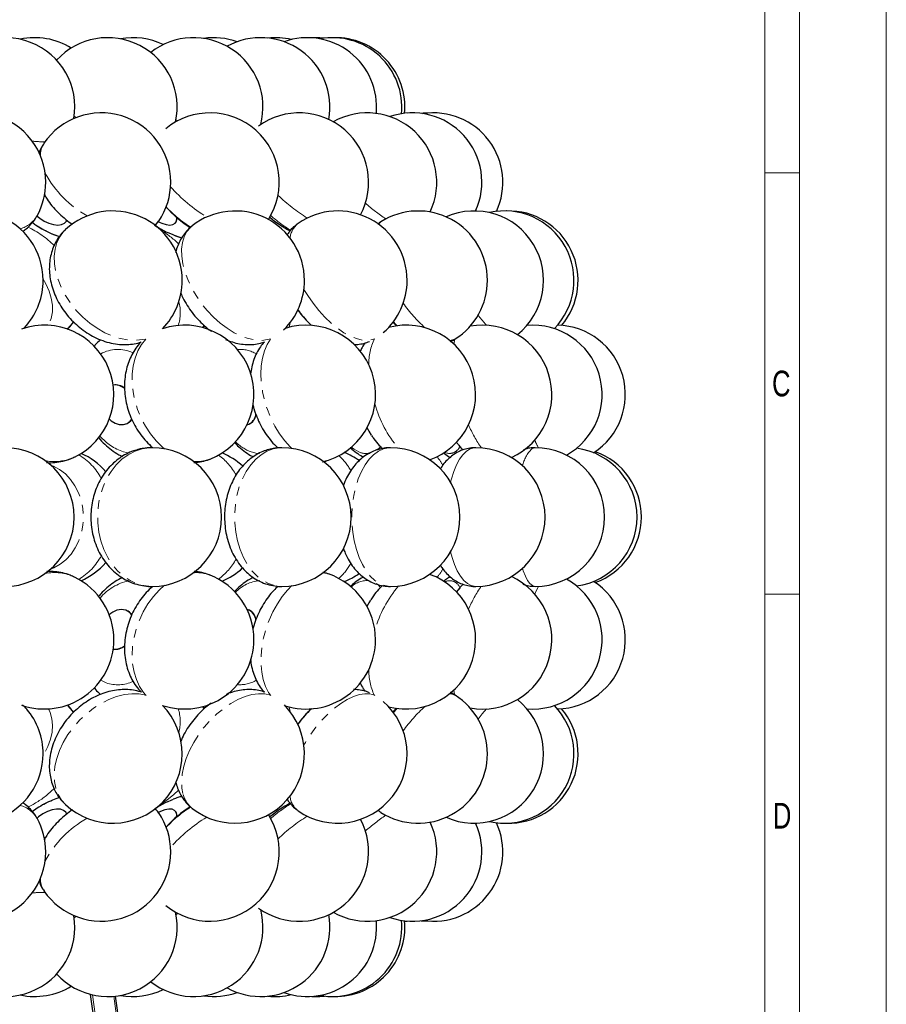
# Model space of a CAD drawing. Header units: millimetres. Extents: x 0 to 841, y 0 to 1481.
# Tile 28 of 29: x 716 to 841, y 1223 to 1365. Entities that reach past the tile are written whole.
import ezdxf

# ---------------------------------------------------------------- set-up
doc = ezdxf.new("R2010")
doc.units = ezdxf.units.MM
doc.linetypes.add('SLD-Combinazione-di-due-tratteggi', pattern=[12.7, 6.35, -1.27, 1.27, -1.27, 1.27, -1.27])
doc.linetypes.add('SLD-Solido', pattern=[0])
doc.styles.add('SLDTEXTSTYLE2', font='ARIALN.TTF', dxfattribs={"width": 0.87})

msp = doc.modelspace()

# ---------------------------------------------------------------- linework, layer by layer
at = {"color": 7, "linetype": 'SLD-Solido', "lineweight": 18}
for p, q in [((841, 0), (841, 1481.42)), ((828.5, 12.5), (828.5, 1468.92)), ((823.5, 57.9), (823.5, 1463.92)), ((823.5, 1342.45), (828.5, 1342.45)), ((823.5, 1281.71), (828.5, 1281.71))]:
    msp.add_line(p, q, dxfattribs=at)
at = {"color": 8, "linetype": 'SLD-Combinazione-di-due-tratteggi', "lineweight": 18}
for p, q in [((723.98, 1350.61), (724.28, 1350.42)), ((750.89, 1349.57), (751.01, 1349.51)), ((775.29, 1336.88), (775.41, 1336.78)), ((742.67, 1320.5), (742.46, 1320.16)), ((778.84, 1318.49), (778.69, 1317.77)), ((723.21, 1301.17), (724.03, 1301.49)), ((731.93, 1302.04), (731.07, 1302.23)), ((753.07, 1282.92), (753.25, 1282.77)), ((728.59, 1268.94), (727.8, 1269.32)), ((717.13, 1265.17), (716.69, 1265.63)), ((770.51, 1265.26), (769.97, 1264.68)), ((721.08, 1253.71), (720.14, 1252.84)), ((739.02, 1253.45), (738.35, 1252.84)), ((775.41, 1248.89), (775.29, 1248.79)), ((724.28, 1235.25), (723.98, 1235.07)), ((738.91, 1235.7), (738.65, 1235.56)), ((751.01, 1236.16), (750.89, 1236.11)), ((741.68, 1117.41), (726.61, 1223.98)), ((744.65, 1117.83), (729.67, 1223.77))]:
    msp.add_line(p, q, dxfattribs=at)
at = {"color": 7, "linetype": 'SLD-Solido', "lineweight": 25}
for p, q in [((771.95, 1351.07), (771.59, 1351.09)), ((719.67, 1339.09), (719.84, 1339.06)), ((719.87, 1339.01), (719.67, 1339.06)), ((722.92, 1335.64), (722.85, 1335.5)), ((722.83, 1335.46), (722.85, 1335.5)), ((735.62, 1334.79), (736.14, 1335.47)), ((738.61, 1335.27), (738.64, 1335.3)), ((716.71, 1320.07), (717.09, 1320.48)), ((722.95, 1319.87), (723.11, 1320.05)), ((742.56, 1320.14), (742.79, 1320.4)), ((769.91, 1320.91), (770.42, 1320.4)), ((731.5, 1306.28), (731.53, 1306.29)), ((749.11, 1306.22), (749.14, 1306.23)), ((766.17, 1305.69), (766.3, 1305.45)), ((779.07, 1303.61), (779.48, 1303.1)), ((779.43, 1303.16), (779.48, 1303.1)), ((743.46, 1301.17), (743.55, 1301.2)), ((779.48, 1282.57), (779.07, 1282.06)), ((779.48, 1282.57), (779.38, 1282.46)), ((766.3, 1280.23), (766.17, 1279.98)), ((731.53, 1279.38), (731.5, 1279.39)), ((749.18, 1279.43), (748.88, 1279.52)), ((749.14, 1279.44), (749.11, 1279.46)), ((742.79, 1265.28), (742.56, 1265.54)), ((770.42, 1265.27), (769.91, 1264.77)), ((738.62, 1254.64), (738.74, 1254.2)), ((738.64, 1250.37), (738.61, 1250.4)), ((722.85, 1250.18), (722.83, 1250.21)), ((719.67, 1246.61), (719.87, 1246.66)), ((719.85, 1246.62), (719.67, 1246.58)), ((771.59, 1234.59), (771.95, 1234.61)), ((741.43, 1117.38), (726.34, 1224.04)), ((744.9, 1117.87), (729.91, 1223.79))]:
    msp.add_line(p, q, dxfattribs=at)
at = {"color": 7, "linetype": 'SLD-Solido', "lineweight": 25, "flags": 128}
for points in [[(760.03, 1361.87), (759.36, 1361.93), (758.21, 1361.92)], [(775.49, 1351.09), (774.28, 1351.05), (773.98, 1351.02)], [(718.66, 1336.21), (719.03, 1335.9), (719.65, 1335.5), (720.32, 1335.19), (720.99, 1334.99), (721.61, 1334.93), (722.15, 1334.99), (722.57, 1335.19)], [(722.57, 1335.19), (722.85, 1335.5), (722.92, 1335.64)], [(736.11, 1335.41), (736.6, 1335.19), (737.21, 1334.99), (737.76, 1334.93), (738.21, 1334.99), (738.54, 1335.19)], [(738.27, 1333.5), (738.25, 1333.51), (737.42, 1333.87)], [(723.11, 1320.03), (723.74, 1320.75), (723.91, 1320.97)], [(730.46, 1311.79), (729.86, 1311.89), (729.6, 1311.87)], [(731.26, 1311.37), (731.04, 1311.52), (730.46, 1311.79)], [(729.04, 1306.95), (729.31, 1306.7), (729.88, 1306.35), (730.48, 1306.16), (731.06, 1306.16), (731.6, 1306.33), (732.06, 1306.67), (732.28, 1306.95)], [(766.17, 1305.69), (766.42, 1305.23), (766.79, 1304.64)], [(766.69, 1280.88), (766.44, 1280.48), (766.17, 1279.98)], [(732.29, 1278.72), (731.9, 1279.15), (731.4, 1279.43)], [(723.9, 1264.71), (723.74, 1264.92), (723.11, 1265.65)], [(737.42, 1251.8), (738.04, 1252.08), (738.21, 1252.15)], [(722.92, 1250.03), (722.78, 1250.28), (722.45, 1250.56), (721.99, 1250.71), (721.42, 1250.74), (720.78, 1250.63), (720.11, 1250.4), (719.45, 1250.06), (718.85, 1249.63), (718.62, 1249.43)], [(738.72, 1249.61), (738.76, 1249.91), (738.68, 1250.28), (738.45, 1250.56), (738.08, 1250.71), (737.59, 1250.74), (737.02, 1250.63), (736.4, 1250.4), (736.1, 1250.26)], [(722.85, 1250.18), (722.91, 1250.08), (722.92, 1250.03)], [(773.98, 1234.66), (774.28, 1234.62), (775.49, 1234.58)], [(758.21, 1223.75), (759.36, 1223.74), (760.03, 1223.8)]]:
    msp.add_lwpolyline(points, dxfattribs=at)
at = {"color": 8, "linetype": 'SLD-Combinazione-di-due-tratteggi', "lineweight": 18, "flags": 128}
for points in [[(738.65, 1350.11), (738.89, 1349.98), (738.91, 1349.97)], [(722.71, 1334.27), (722.43, 1333.99), (721.89, 1333.25), (721.48, 1332.4), (721.22, 1331.46), (721.1, 1330.43), (721.13, 1329.34), (721.32, 1328.21), (721.65, 1327.06), (722.12, 1325.9), (722.72, 1324.77), (723.45, 1323.67), (724.28, 1322.63), (725.21, 1321.67), (726.22, 1320.8), (727.28, 1320.05), (728.38, 1319.41), (729.51, 1318.91), (730.63, 1318.56), (731.74, 1318.35), (732.81, 1318.3), (733.81, 1318.41), (734.37, 1318.54)], [(735.62, 1334.89), (736.1, 1335.4), (736.16, 1335.48)], [(740.98, 1334.82), (740.73, 1334.6), (740.22, 1333.99), (739.83, 1333.25), (739.58, 1332.4), (739.46, 1331.46), (739.47, 1330.43), (739.63, 1329.34), (739.92, 1328.21), (740.34, 1327.06), (740.88, 1325.9), (741.53, 1324.77), (742.28, 1323.67), (743.12, 1322.63), (744.03, 1321.67), (745, 1320.8), (746.01, 1320.05), (747.04, 1319.41), (748.07, 1318.91), (749.08, 1318.56), (750.06, 1318.35), (750.99, 1318.3), (751.85, 1318.41), (752.31, 1318.54)], [(768.16, 1335.4), (767.81, 1335.08), (767.8, 1335.07)], [(739.49, 1333.1), (739.24, 1333.17), (738.27, 1333.5)], [(719.49, 1327.14), (719.9, 1326.45), (720.36, 1325.42), (720.68, 1324.39), (720.84, 1323.38), (720.84, 1322.4), (720.68, 1321.48), (720.36, 1320.65), (720.27, 1320.48)], [(757.08, 1325.66), (757.63, 1324.77), (758.39, 1323.67), (759.22, 1322.63), (760.09, 1321.67), (761, 1320.8), (761.92, 1320.05), (762.85, 1319.41), (763.76, 1318.91), (764.64, 1318.56), (765.46, 1318.35), (766.23, 1318.3), (766.92, 1318.41), (767.28, 1318.54)], [(716.65, 1320), (716.94, 1320.29), (717.13, 1320.5)], [(755.08, 1320.85), (755.05, 1320.65), (754.96, 1320.2)], [(769.97, 1320.99), (770.29, 1320.65), (770.51, 1320.41)], [(734.3, 1318.49), (733.68, 1317.71), (733.16, 1316.79), (732.76, 1315.76), (732.49, 1314.63), (732.35, 1313.43), (732.34, 1312.18), (732.47, 1310.9), (732.73, 1309.61), (733.11, 1308.33), (733.62, 1307.1), (734.24, 1305.92), (734.96, 1304.83), (735.77, 1303.84), (736.65, 1302.97), (737, 1302.67)], [(752.24, 1318.49), (751.76, 1317.71), (751.38, 1316.79), (751.1, 1315.76), (750.93, 1314.63), (750.88, 1313.43), (750.95, 1312.18), (751.13, 1310.9), (751.42, 1309.61), (751.82, 1308.33), (752.32, 1307.1), (752.91, 1305.92), (753.58, 1304.83), (754.32, 1303.84), (755.11, 1302.97), (755.36, 1302.73)], [(765.01, 1302.23), (764.3, 1302.61), (763.9, 1302.9)], [(768.1, 1302.97), (768.06, 1302.93), (767.61, 1302.48)], [(779.08, 1303.62), (779.12, 1303.56), (779.43, 1303.16)], [(733.75, 1302.67), (732.74, 1302.33), (731.77, 1301.83), (730.86, 1301.17), (730.02, 1300.36), (729.28, 1299.41), (728.64, 1298.35), (728.13, 1297.19), (727.73, 1295.95), (727.47, 1294.66), (727.35, 1293.33), (727.37, 1291.99), (727.53, 1290.67), (727.82, 1289.39), (728.25, 1288.17), (728.8, 1287.03), (729.46, 1286), (730.23, 1285.09), (731.09, 1284.31), (732.02, 1283.69), (733, 1283.24), (734.03, 1282.95), (735.07, 1282.84), (735.2, 1282.84)], [(735.2, 1302.84), (734.8, 1302.82), (733.75, 1302.67)], [(752.63, 1302.67), (751.75, 1302.33), (750.91, 1301.83), (750.13, 1301.17), (749.41, 1300.36), (748.77, 1299.41), (748.22, 1298.35), (747.77, 1297.19), (747.43, 1295.95), (747.2, 1294.66), (747.1, 1293.33), (747.11, 1291.99), (747.25, 1290.67), (747.51, 1289.39), (747.87, 1288.17), (748.35, 1287.03), (748.92, 1286), (749.59, 1285.09), (750.33, 1284.31), (751.13, 1283.69), (751.98, 1283.24), (752.87, 1282.95), (753.77, 1282.84), (753.88, 1282.84)], [(750.66, 1301.99), (750.33, 1302.02), (749.49, 1302.23)], [(753.88, 1302.84), (753.53, 1302.82), (752.63, 1302.67)], [(768.53, 1302.67), (767.81, 1302.33), (767.13, 1301.83), (766.48, 1301.17), (765.89, 1300.36), (765.37, 1299.41), (764.92, 1298.35), (764.55, 1297.19), (764.27, 1295.95), (764.09, 1294.66), (764, 1293.33), (764.02, 1291.99), (764.13, 1290.67), (764.34, 1289.39), (764.64, 1288.17), (765.03, 1287.03), (765.5, 1286), (766.04, 1285.09), (766.64, 1284.31), (767.3, 1283.69), (768, 1283.24), (768.72, 1282.95), (769.46, 1282.84), (769.55, 1282.84)], [(769.55, 1302.84), (769.27, 1302.82), (768.53, 1302.67)], [(781.06, 1302.67), (780.52, 1302.33), (780, 1301.83), (779.51, 1301.17), (779.07, 1300.36), (778.68, 1299.41), (778.34, 1298.35), (778.21, 1297.85)], [(781.83, 1302.84), (781.62, 1302.82), (781.06, 1302.67)], [(790.41, 1302.84), (790.27, 1302.82), (789.91, 1302.67)], [(720.6, 1300.32), (720.97, 1300.18), (721.88, 1299.7), (722.71, 1299.06), (723.46, 1298.27), (724.09, 1297.36), (724.6, 1296.34), (724.98, 1295.24), (725.21, 1294.08), (725.3, 1292.89), (725.23, 1291.7), (725.01, 1290.54), (724.64, 1289.43), (724.14, 1288.41), (723.52, 1287.48), (722.78, 1286.68), (721.96, 1286.03), (721.06, 1285.53), (720.6, 1285.35)], [(759.84, 1300.86), (760.19, 1300.92), (760.63, 1301.04)], [(778.21, 1287.83), (778.42, 1287.03), (778.77, 1286), (779.18, 1285.09), (779.64, 1284.31), (780.13, 1283.69), (780.66, 1283.24), (781.2, 1282.95), (781.76, 1282.84), (781.83, 1282.84)], [(760.63, 1284.64), (760.6, 1284.65), (759.84, 1284.81)], [(788.58, 1285.46), (788.69, 1285.09), (788.99, 1284.31), (789.31, 1283.69), (789.65, 1283.24), (790, 1282.95), (790.37, 1282.84), (790.41, 1282.84)], [(737, 1283), (736.22, 1282.31), (735.38, 1281.37), (734.61, 1280.33), (733.93, 1279.2), (733.37, 1277.99), (732.91, 1276.74), (732.59, 1275.45), (732.39, 1274.16), (732.33, 1272.89), (732.4, 1271.66), (732.6, 1270.49), (732.94, 1269.41), (733.39, 1268.43), (733.97, 1267.56), (734.3, 1267.18)], [(755.36, 1282.95), (754.73, 1282.31), (753.96, 1281.37), (753.25, 1280.33), (752.62, 1279.2), (752.07, 1277.99), (751.62, 1276.74), (751.27, 1275.45), (751.03, 1274.16), (750.9, 1272.89), (750.89, 1271.66), (751, 1270.49), (751.22, 1269.41), (751.55, 1268.43), (751.98, 1267.56), (752.24, 1267.18)], [(779.38, 1282.46), (779.14, 1282.14), (779.08, 1282.05)], [(790.88, 1282.85), (790.61, 1282.31), (790.34, 1281.74)], [(778.69, 1267.9), (778.75, 1267.56), (778.84, 1267.18)], [(734.37, 1267.13), (734.3, 1267.15), (733.33, 1267.34), (732.29, 1267.36), (731.21, 1267.24), (730.09, 1266.96), (728.96, 1266.53), (727.84, 1265.97), (726.76, 1265.27), (725.72, 1264.46), (724.75, 1263.55), (723.86, 1262.55), (723.08, 1261.48), (722.41, 1260.36), (721.87, 1259.21), (721.47, 1258.05), (721.21, 1256.91), (721.1, 1255.8), (721.14, 1254.74), (721.33, 1253.75), (721.66, 1252.84)], [(752.31, 1267.13), (752.26, 1267.15), (751.44, 1267.34), (750.54, 1267.36), (749.59, 1267.24), (748.59, 1266.96), (747.57, 1266.53), (746.54, 1265.97), (745.52, 1265.27), (744.53, 1264.46), (743.58, 1263.55), (742.7, 1262.55), (741.9, 1261.48), (741.2, 1260.36), (740.6, 1259.21), (740.12, 1258.05), (739.76, 1256.91), (739.54, 1255.8), (739.45, 1254.74), (739.5, 1253.75), (739.68, 1252.84)], [(767.28, 1267.13), (767.24, 1267.15), (766.59, 1267.34), (765.87, 1267.36), (765.07, 1267.24), (764.21, 1266.96), (763.32, 1266.53), (762.4, 1265.97), (761.47, 1265.27), (760.56, 1264.46), (759.66, 1263.55), (758.81, 1262.55), (758.01, 1261.48), (757.29, 1260.36), (757.08, 1260.01)], [(720.27, 1265.19), (720.53, 1264.65), (720.77, 1263.77), (720.86, 1262.82), (720.78, 1261.83), (720.55, 1260.8), (720.17, 1259.77), (719.64, 1258.76), (719.49, 1258.53)], [(723.09, 1265.67), (723.43, 1265.27), (723.85, 1264.67)], [(742.46, 1265.51), (742.61, 1265.27), (742.67, 1265.17)], [(754.96, 1265.48), (754.97, 1265.43), (755.08, 1264.82)], [(783.41, 1265.19), (782.77, 1264.46), (782.18, 1263.72)], [(721.66, 1252.84), (722.14, 1252.05), (722.71, 1251.4)], [(738.35, 1252.84), (737.33, 1252.05), (736.42, 1251.46)], [(738.21, 1252.15), (739.04, 1252.45), (739.48, 1252.58)], [(736.16, 1250.19), (735.7, 1250.71), (735.62, 1250.78)], [(767.8, 1250.6), (767.97, 1250.42), (768.16, 1250.27)]]:
    msp.add_lwpolyline(points, dxfattribs=at)
at = {"color": 7, "linetype": 'SLD-Solido', "lineweight": 25}
for centre, radius, start, end in [((714.07, 1351.94), 10, 350.4327, 147.0352), ((718.29, 1351.94), 10, 58.2364, 102.1876), ((728.82, 1351.94), 10, 347.572, 137.5214), ((732.43, 1351.94), 10, 64.0501, 100.3877), ((741.18, 1351.94), 10, 345.3166, 128.1624), ((744.08, 1351.94), 10, 70.2462, 98.3409), ((750.84, 1351.94), 10, 349.627, 118.8843), ((752.96, 1351.94), 10, 76.6999, 96.0989), ((757.56, 1351.94), 10, 354.6605, 109.6515), ((761.19, 1351.94), 10, 354.4217, 100.4439), ((761.63, 1351.94), 10, 354.7707, 91.2482), ((709.88, 1341.1), 10, 0, 150.9448), ((727.89, 1341.1), 10, 0, 145.8313), ((743.53, 1341.1), 10, 327.5639, 129.4734), ((756.41, 1341.1), 10, 332.0118, 125.929), ((766.22, 1341.1), 10, 334.6175, 119.3837), ((772.72, 1341.1), 10, 335.5596, 108.9636), ((775.75, 1341.1), 10, 335.1382, 98.701), ((709.88, 1341.1), 10, 330.9448, 0), ((727.89, 1341.1), 10, 325.8313, 0), ((709.5, 1326.96), 10, 0, 139.7582), ((729.54, 1326.96), 10, 0, 133.0018), ((748.72, 1347.71), 15.36, 221.5372, 238.7442), ((747.16, 1326.96), 10, 0, 128.1757), ((761.95, 1326.96), 10, 0, 124.7751), ((773.53, 1326.96), 10, 0, 122.4461), ((781.61, 1326.96), 10, 308.5271, 113.837), ((786, 1326.96), 10, 315.8759, 102.6802), ((786.59, 1326.96), 10, 319.5179, 91.6892), ((737.82, 1335.79), 0.939, 320.1961, 17.2607), ((737.9, 1335.8), 0.888, 326.0596, 15.613), ((762.19, 1347.71), 15.36, 229.3018, 242.5216), ((744.06, 1347.71), 15.36, 237.0664, 244.3615), ((709.5, 1326.96), 10, 319.7582, 0), ((729.54, 1326.96), 10, 315.7327, 0), ((747.16, 1326.96), 10, 314.3296, 0), ((761.95, 1326.96), 10, 311.0906, 0), ((773.53, 1326.96), 10, 302.4461, 0), ((768.51, 1331.44), 15.09, 215.4106, 226.6488), ((768.69, 1331.64), 15.36, 215.6356, 225.2053), ((719.69, 1310.5), 10, 295.7478, 109.1794), ((739.88, 1310.5), 10, 291.5411, 108.5487), ((757.4, 1310.5), 10, 288.8396, 107.6016), ((771.82, 1310.5), 10, 289.7343, 104.654), ((782.8, 1310.5), 10, 294.666, 100.2363), ((790.05, 1310.5), 10, 299.1091, 94.8094), ((793.4, 1310.5), 10, 302.9031, 88.6926), ((729.87, 1309.67), 2.22, 51.1711, 97.0033), ((748.47, 1307.79), 1.69, 284.3488, 358.2743), ((748.43, 1307.82), 1.75, 294.0019, 355.3987), ((730.78, 1307.98), 1.84, 294.0408, 324.9522), ((713.96, 1292.84), 10, 0, 90), ((720.98, 1292.84), 10, 40.8376, 66.5062), ((735.2, 1292.84), 10, 0, 90), ((741.46, 1292.84), 10, 47.2036, 67.5731), ((753.88, 1292.84), 10, 0, 90), ((759.23, 1292.84), 10, 54.4891, 68.5168), ((769.55, 1292.84), 10, 0, 90), ((781.83, 1292.84), 10, 0, 90), ((790.41, 1292.84), 10, 0, 90), ((795.08, 1292.84), 10, 277.4262, 82.5738), ((795.72, 1292.84), 10, 289.528, 70.472), ((713.96, 1292.84), 10, 270, 0), ((735.2, 1292.84), 10, 270, 0), ((753.88, 1292.84), 10, 270, 0), ((769.55, 1292.84), 10, 270, 0), ((781.83, 1292.84), 10, 270, 0), ((790.41, 1292.84), 10, 270, 0), ((720.98, 1292.84), 10, 293.4938, 319.0816), ((739.88, 1275.17), 10, 0, 68.4589), ((741.46, 1292.84), 10, 292.4269, 312.7722), ((757.4, 1275.17), 10, 0, 71.1604), ((759.23, 1292.84), 10, 291.4832, 305.5519), ((771.82, 1275.17), 10, 255.346, 70.2657), ((719.69, 1275.17), 10, 0, 64.2522), ((782.8, 1275.17), 10, 259.7637, 65.334), ((790.05, 1275.17), 10, 265.1906, 60.8909), ((793.4, 1275.17), 10, 271.3074, 57.0969), ((730.8, 1277.11), 2.39, 75.4553, 137.5483), ((730.79, 1277.72), 1.81, 34.9571, 66.1968), ((748.42, 1277.84), 1.76, 6.1347, 65.6032), ((748.27, 1277.77), 1.9, 5.0689, 61.1551), ((719.69, 1275.17), 10, 250.8206, 0), ((739.88, 1275.17), 10, 251.4513, 0), ((757.4, 1275.17), 10, 252.3984, 0), ((729.82, 1276.08), 2.28, 264.3372, 308.6814), ((729.85, 1276.06), 2.28, 263.5646, 308.435), ((761.95, 1258.71), 10, 235.2249, 48.9094), ((781.61, 1258.71), 10, 246.163, 51.4729), ((773.53, 1258.71), 10, 0, 57.5539), ((709.5, 1258.71), 10, 0, 40.2418), ((729.54, 1258.71), 10, 226.9982, 44.2673), ((747.16, 1258.71), 10, 231.8243, 44.7766), ((768.52, 1254.22), 15.1, 133.356, 144.5845), ((768.69, 1254.03), 15.36, 134.7947, 144.3644), ((786, 1258.71), 10, 257.3198, 44.1241), ((786.59, 1258.71), 10, 268.3108, 40.4821), ((709.5, 1258.71), 10, 220.2418, 0), ((773.53, 1258.71), 10, 237.5539, 0), ((744.06, 1237.96), 15.36, 115.6385, 122.9336), ((748.72, 1237.96), 15.36, 121.3163, 138.4628), ((737.8, 1249.86), 0.982, 346.8926, 31.4348), ((762.19, 1237.96), 15.36, 117.4404, 130.6982), ((709.88, 1244.58), 10, 0, 29.0552), ((727.89, 1244.58), 10, 0, 34.1687), ((743.53, 1244.58), 10, 230.5266, 32.4361), ((756.41, 1244.58), 10, 234.071, 27.9882), ((766.22, 1244.58), 10, 240.6163, 25.3825), ((772.72, 1244.58), 10, 251.0364, 24.4404), ((775.75, 1244.58), 10, 261.299, 24.8618), ((709.88, 1244.58), 10, 209.0552, 0), ((727.89, 1244.58), 10, 214.1687, 0), ((741.18, 1233.73), 10, 231.8376, 14.6834), ((714.07, 1233.73), 10, 212.9648, 9.5673), ((728.82, 1233.73), 10, 222.4786, 12.428), ((750.84, 1233.73), 10, 241.1157, 10.373), ((757.56, 1233.73), 10, 250.3485, 5.3395), ((761.19, 1233.73), 10, 259.5561, 5.5783), ((761.63, 1233.73), 10, 268.7518, 5.2293), ((718.29, 1233.73), 10, 257.8124, 301.7636), ((732.43, 1233.73), 10, 259.6123, 295.9499), ((744.08, 1233.73), 10, 261.6591, 289.7538), ((752.96, 1233.73), 10, 263.9011, 283.3001)]:
    msp.add_arc(centre, radius, start, end, dxfattribs=at)
at = {"color": 8, "linetype": 'SLD-Combinazione-di-due-tratteggi', "lineweight": 18}
for centre, radius, start, end in [((719.42, 1360.65), 13.71, 263.7602, 271.4898), ((722.21, 1345.02), 3.1, 147.0018, 181.7905), ((733.81, 1350.14), 16.02, 208.9799, 240.1285), ((754.4, 1354.93), 21.97, 221.2003, 239.0064), ((772.06, 1358.99), 27.23, 226.5908, 237.8212), ((749.93, 1349.25), 17.27, 222.6537, 237.9863), ((787.45, 1363.1), 33, 229.3253, 235.7504), ((715.06, 1338.36), 4.14, 286.0377, 329.2136), ((765.57, 1351.43), 20.14, 228.7581, 238.982), ((711.64, 1322.58), 13.32, 44.7578, 64.9242), ((725.94, 1346.13), 13.47, 233.5743, 252.5678), ((729.12, 1321.99), 14.24, 45.9538, 59.1517), ((758.17, 1332.73), 3.11, 128.261, 173.6817), ((733.63, 1322.3), 5.64, 340.8888, 16.1869), ((788.74, 1335.97), 21.28, 215.3544, 228.13), ((802.15, 1337.41), 25.26, 217.7524, 222.0954), ((719.33, 1323.66), 5.25, 316.2656, 329.6975), ((774.8, 1314.98), 8.36, 154.8254, 181.4563), ((778.1, 1319.84), 1.54, 269.4681, 301.1197), ((730.28, 1311.94), 5.07, 64.7945, 119.3571), ((747.91, 1312.52), 4.48, 58.8913, 95.3146), ((783.23, 1313.55), 16.53, 195.4658, 220.6859), ((797.05, 1312.9), 17.59, 202.675, 215.0342), ((733.5, 1309.49), 7.65, 220.6199, 251.487), ((751.8, 1308.37), 6.56, 225.4863, 249.3882), ((778.06, 1303.6), 1.59, 243.7898, 338.3587), ((808.62, 1312.11), 20.03, 204.0971, 207.6357), ((719.97, 1294.11), 9.01, 28.5279, 58.7152), ((739.82, 1294.84), 8.51, 28.4178, 54.5307), ((756.99, 1295.85), 7.77, 28.2338, 48.6962), ((766.15, 1304.72), 2.74, 245.3057, 279.9686), ((770.67, 1296.82), 7.31, 28.4951, 40.1745), ((793.7, 1299.02), 5.26, 136.069, 166.8143), ((721.1, 1307.92), 7.08, 259.3386, 287.3787), ((741.63, 1306.17), 5.33, 264.9781, 290.1033), ((719.95, 1291.57), 9.03, 301.3178, 331.6356), ((739.88, 1290.77), 8.42, 305.3299, 331.7634), ((756.88, 1289.91), 7.9, 311.4686, 331.708), ((721.1, 1277.95), 6.89, 64.7962, 100.9875), ((741.64, 1279.57), 5.26, 68.6913, 95.1778), ((770.84, 1288.74), 7.11, 319.6693, 331.4485), ((733.24, 1276.54), 7.22, 101.0666, 140.1299), ((751.24, 1278.15), 5.56, 95.4336, 136.5096), ((766.23, 1280.22), 3.46, 85.0493, 132.4226), ((765.88, 1280.98), 2.81, 37.5792, 54.4666), ((778.06, 1282.08), 1.59, 21.4464, 116.2344), ((784.16, 1271.64), 17.55, 140.0587, 163.7897), ((797.25, 1272.66), 17.83, 145.0467, 157.2441), ((775, 1270.73), 8.56, 178.8146, 204.5137), ((730.25, 1273.9), 5.23, 251.5706, 294.7136), ((747.9, 1273.16), 4.49, 264.7097, 300.9155), ((778.11, 1265.9), 1.47, 58.183, 91.2292), ((733.31, 1263.36), 5.95, 344.7649, 18.1594), ((788.82, 1249.63), 21.39, 131.9034, 144.6122), ((711.77, 1262.87), 13.06, 294.9709, 309.8547), ((725.92, 1239.58), 13.43, 107.4609, 126.4528), ((743.44, 1253.87), 3.89, 195.2936, 230.8996), ((758.11, 1252.91), 3.05, 185.8197, 232.2376), ((715.03, 1247.28), 4.18, 30.9817, 73.7671), ((749.93, 1236.43), 17.25, 122.0628, 137.3526), ((765.89, 1233.8), 20.68, 121.1075, 131.1061), ((733.55, 1235.79), 15.67, 119.5127, 151.3789), ((754.41, 1230.73), 21.99, 121.0013, 138.792), ((772.12, 1226.6), 27.33, 122.199, 133.389), ((787.3, 1222.78), 32.75, 124.2251, 130.6992), ((722.24, 1240.66), 3.13, 178.3622, 212.8455), ((719.45, 1224.35), 14.38, 88.6894, 96.0605)]:
    msp.add_arc(centre, radius, start, end, dxfattribs=at)
at = {"color": 7, "linetype": 'SLD-Solido', "lineweight": 25}
for points, knots in [([(719.63, 1346.7), (719.51, 1346.54), (719.22, 1346.1), (718.98, 1345.6), (718.9, 1345.26), (718.89, 1345.24)], [0, 0, 0, 0, 0.369653, 0.950626, 1, 1, 1, 1]), ([(719.7, 1339.28), (719.82, 1339.07), (720.12, 1338.53), (720.76, 1337.69), (721.58, 1336.78), (722.5, 1335.95), (723.19, 1335.39), (723.58, 1335.14), (723.62, 1335.11)], [0, 0, 0, 0, 0.128409, 0.340789, 0.554262, 0.766201, 0.97665, 1, 1, 1, 1]), ([(716.56, 1334.02), (716.73, 1334.14), (717.16, 1334.43), (717.78, 1335.04), (718.31, 1335.68), (718.54, 1336.12), (718.6, 1336.26)], [0, 0, 0, 0, 0.198827, 0.512916, 0.852799, 1, 1, 1, 1]), ([(717.95, 1335.29), (718.14, 1335.15), (718.66, 1334.76), (719.6, 1334.22), (720.71, 1333.67), (721.48, 1333.4), (721.85, 1333.27)], [0, 0, 0, 0, 0.159177, 0.44242, 0.727294, 1, 1, 1, 1]), ([(722.71, 1334.25), (722.53, 1334.07), (722.08, 1333.65), (721.53, 1332.87), (721.03, 1331.95), (720.68, 1330.96), (720.46, 1329.92), (720.37, 1328.84), (720.42, 1327.73), (720.62, 1326.59), (720.95, 1325.45), (721.43, 1324.32), (722.03, 1323.23), (722.75, 1322.19), (723.59, 1321.23), (724.52, 1320.34), (725.54, 1319.56), (726.63, 1318.89), (727.78, 1318.36), (728.99, 1317.96), (730.17, 1317.74), (731.31, 1317.67), (732.37, 1317.76), (733.15, 1317.9), (733.56, 1318.05), (733.64, 1318.08)], [0, 0, 0, 0, 0.031296, 0.073434, 0.115331, 0.157335, 0.199785, 0.242986, 0.28716, 0.332395, 0.378604, 0.425554, 0.472965, 0.520593, 0.56838, 0.616379, 0.664667, 0.713337, 0.762438, 0.811855, 0.861227, 0.904808, 0.947424, 0.98916, 1, 1, 1, 1]), ([(741, 1334.81), (740.9, 1334.74), (740.52, 1334.47), (739.99, 1333.88), (739.41, 1333.07), (738.97, 1332.19), (738.71, 1331.47), (738.63, 1331.04), (738.62, 1330.94)], [0, 0, 0, 0, 0.082737, 0.296981, 0.508425, 0.719377, 0.932304, 1, 1, 1, 1]), ([(756.25, 1335.17), (756.02, 1335), (755.55, 1334.65), (755.02, 1334.07), (754.75, 1333.64), (754.65, 1333.48)], [0, 0, 0, 0, 0.355794, 0.754585, 1, 1, 1, 1]), ([(768.17, 1335.4), (768.14, 1335.38), (767.96, 1335.29), (767.82, 1335.15), (767.7, 1335.04)], [0, 0, 0, 0, 0.184579, 1, 1, 1, 1]), ([(738.33, 1333.48), (738.68, 1333.33), (739.06, 1333.18), (739.44, 1333.1), (739.46, 1333.09)], [0, 0, 0, 0, 0.943578, 1, 1, 1, 1]), ([(739.35, 1325.09), (739.4, 1324.96), (739.61, 1324.46), (740.08, 1323.61), (740.78, 1322.55), (741.57, 1321.56), (742.46, 1320.66), (743.19, 1320), (743.64, 1319.7), (743.75, 1319.63)], [0, 0, 0, 0, 0.0573324, 0.2339553, 0.4103115, 0.5868214, 0.7643036, 0.9435029, 1, 1, 1, 1]), ([(778.15, 1318.15), (778.36, 1318.23), (778.62, 1318.34), (778.85, 1318.5), (778.89, 1318.54)], [0, 0, 0, 0, 0.813281, 1, 1, 1, 1]), ([(727.76, 1318.39), (727.5, 1318.16), (727.17, 1317.86), (726.91, 1317.51), (726.85, 1317.44)], [0, 0, 0, 0, 0.796402, 1, 1, 1, 1]), ([(733.64, 1318.08), (733.61, 1318.05), (733.31, 1317.78), (732.85, 1317.17), (732.27, 1316.25), (731.82, 1315.24), (731.48, 1314.15), (731.28, 1312.99), (731.2, 1311.79), (731.26, 1310.56), (731.46, 1309.32), (731.79, 1308.09), (732.26, 1306.9), (732.84, 1305.76), (733.55, 1304.68), (734.35, 1303.7), (734.96, 1303.14), (735.26, 1302.87)], [0, 0, 0, 0, 0.008421, 0.073576, 0.139469, 0.206466, 0.274806, 0.344532, 0.415484, 0.487361, 0.559843, 0.632683, 0.705822, 0.779322, 0.853253, 0.927689, 1, 1, 1, 1]), ([(745.8, 1318.45), (746.12, 1318.32), (746.78, 1318.04), (747.8, 1317.8), (748.84, 1317.68), (749.85, 1317.71), (750.73, 1317.84), (751.24, 1318.01), (751.44, 1318.08)], [0, 0, 0, 0, 0.176031, 0.363202, 0.543922, 0.718711, 0.888852, 1, 1, 1, 1]), ([(751.34, 1318.05), (751.15, 1317.83), (750.75, 1317.35), (750.26, 1316.5), (749.85, 1315.53), (749.54, 1314.51), (749.44, 1313.79), (749.39, 1313.44)], [0, 0, 0, 0, 0.172231, 0.373527, 0.580845, 0.795583, 1, 1, 1, 1]), ([(764.32, 1317.7), (764.33, 1317.7), (764.66, 1317.68), (765.28, 1317.78), (766.01, 1317.93), (766.41, 1318.11), (766.53, 1318.16)], [0, 0, 0, 0, 0.022487, 0.429832, 0.829089, 1, 1, 1, 1]), ([(765.91, 1317.94), (765.76, 1317.73), (765.46, 1317.33), (765.26, 1316.88), (765.16, 1316.67)], [0, 0, 0, 0, 0.5262887, 1, 1, 1, 1]), ([(749.73, 1309.02), (749.78, 1308.84), (749.92, 1308.24), (750.28, 1307.26), (750.81, 1306.1), (751.45, 1305), (752.2, 1303.98), (752.85, 1303.24), (753.28, 1302.89), (753.38, 1302.8)], [0, 0, 0, 0, 0.077063, 0.246459, 0.416781, 0.588685, 0.763051, 0.940395, 1, 1, 1, 1]), ([(727.47, 1304.31), (727.49, 1304.29), (727.75, 1303.93), (728.37, 1303.31), (729.34, 1302.49), (730.2, 1301.91), (730.75, 1301.66), (730.93, 1301.58)], [0, 0, 0, 0, 0.0137549, 0.2984258, 0.5838515, 0.8690677, 1, 1, 1, 1]), ([(766.84, 1304.59), (766.94, 1304.43), (767.27, 1303.92), (767.78, 1303.29), (768.24, 1302.86), (768.4, 1302.71)], [0, 0, 0, 0, 0.220241, 0.729667, 1, 1, 1, 1]), ([(747.06, 1303.61), (747.27, 1303.39), (747.76, 1302.86), (748.63, 1302.2), (749.34, 1301.73), (749.73, 1301.56), (749.79, 1301.53)], [0, 0, 0, 0, 0.257669, 0.622839, 0.947486, 1, 1, 1, 1]), ([(763.74, 1302.88), (763.75, 1302.87), (764.02, 1302.58), (764.61, 1302.14), (765.25, 1301.69), (765.62, 1301.52), (765.67, 1301.49)], [0, 0, 0, 0, 0.019931, 0.482805, 0.926611, 1, 1, 1, 1]), ([(779.41, 1303.2), (779.48, 1303.11), (779.66, 1302.87), (779.88, 1302.66), (780.02, 1302.53)], [0, 0, 0, 0, 0.35027, 1, 1, 1, 1]), ([(723.01, 1301.08), (723.3, 1301.18), (723.65, 1301.29), (723.98, 1301.47), (724.04, 1301.51)], [0, 0, 0, 0, 0.7974418, 1, 1, 1, 1]), ([(733.36, 1302.62), (733.08, 1302.54), (732.44, 1302.37), (731.48, 1301.95), (730.52, 1301.36), (729.63, 1300.65), (728.82, 1299.81), (728.11, 1298.87), (727.51, 1297.82), (727.03, 1296.7), (726.67, 1295.5), (726.44, 1294.26), (726.35, 1292.98), (726.41, 1291.7), (726.61, 1290.43), (726.95, 1289.2), (727.43, 1288.02), (728.04, 1286.91), (728.79, 1285.9), (729.64, 1285.01), (730.6, 1284.25), (731.63, 1283.65), (732.71, 1283.2), (733.83, 1282.94), (734.66, 1282.82), (735.11, 1282.85), (735.18, 1282.85)], [0, 0, 0, 0, 0.032582, 0.073655, 0.114856, 0.156422, 0.198475, 0.241078, 0.284229, 0.327869, 0.371908, 0.416256, 0.460847, 0.505644, 0.550629, 0.595787, 0.641071, 0.686388, 0.731587, 0.776477, 0.820869, 0.864624, 0.907681, 0.950062, 0.991865, 1, 1, 1, 1]), ([(735.2, 1302.83), (735.15, 1302.83), (734.73, 1302.86), (734.11, 1302.78), (733.55, 1302.66), (733.36, 1302.62)], [0, 0, 0, 0, 0.079027, 0.682698, 1, 1, 1, 1]), ([(752, 1302.58), (751.71, 1302.49), (751.1, 1302.3), (750.2, 1301.84), (749.33, 1301.25), (748.52, 1300.52), (747.79, 1299.68), (747.16, 1298.73), (746.62, 1297.67), (746.19, 1296.53), (745.87, 1295.32), (745.68, 1294.07), (745.62, 1292.8), (745.69, 1291.52), (745.89, 1290.25), (746.22, 1289.01), (746.69, 1287.83), (747.29, 1286.71), (748, 1285.73), (748.77, 1284.9), (749.6, 1284.22), (750.52, 1283.65), (751.52, 1283.21), (752.59, 1282.94), (753.38, 1282.82), (753.81, 1282.84), (753.87, 1282.85)], [0, 0, 0, 0, 0.034338, 0.074355, 0.114679, 0.155702, 0.197645, 0.240604, 0.284507, 0.329139, 0.37423, 0.419537, 0.464994, 0.510645, 0.556567, 0.602848, 0.649543, 0.696565, 0.743578, 0.785125, 0.825746, 0.865513, 0.908884, 0.951169, 0.992442, 1, 1, 1, 1]), ([(753.88, 1302.83), (753.55, 1302.82), (752.91, 1302.8), (752.29, 1302.65), (752, 1302.58)], [0, 0, 0, 0, 0.5245295, 1, 1, 1, 1]), ([(769.55, 1302.82), (769.41, 1302.82), (768.94, 1302.84), (768.27, 1302.72), (767.46, 1302.49), (766.68, 1302.16), (765.86, 1301.67), (765.09, 1301.05), (764.39, 1300.32), (763.76, 1299.47), (763.22, 1298.49), (762.88, 1297.77), (762.76, 1297.35), (762.75, 1297.32)], [0, 0, 0, 0, 0.044658, 0.149633, 0.216824, 0.316835, 0.420567, 0.526107, 0.634958, 0.748318, 0.86671, 0.98941, 1, 1, 1, 1]), ([(779.57, 1302.35), (779.28, 1302.2), (778.72, 1301.92), (778, 1301.35), (777.38, 1300.71), (776.96, 1300.17), (776.77, 1299.83), (776.72, 1299.76)], [0, 0, 0, 0, 0.249927, 0.468547, 0.695518, 0.934705, 1, 1, 1, 1]), ([(777.21, 1302.1), (777.26, 1302.06), (777.54, 1301.81), (777.9, 1301.59), (778.22, 1301.42), (778.26, 1301.4)], [0, 0, 0, 0, 0.140088, 0.902012, 1, 1, 1, 1]), ([(781.83, 1302.83), (781.55, 1302.82), (780.98, 1302.8), (780.22, 1302.62), (779.76, 1302.43), (779.57, 1302.35)], [0, 0, 0, 0, 0.353614, 0.742036, 1, 1, 1, 1]), ([(790.41, 1302.82), (790.22, 1302.82), (789.74, 1302.82), (789.17, 1302.71), (788.82, 1302.56), (788.73, 1302.53)], [0, 0, 0, 0, 0.33276, 0.829708, 1, 1, 1, 1]), ([(719.99, 1300.7), (720, 1300.7), (720.41, 1300.65), (721.2, 1300.71), (722.2, 1300.84), (722.79, 1301.02), (723.01, 1301.08)], [0, 0, 0, 0, 0.01034, 0.395725, 0.775639, 1, 1, 1, 1]), ([(741.21, 1300.72), (741.42, 1300.73), (742, 1300.75), (742.74, 1300.91), (743.25, 1301.09), (743.42, 1301.15)], [0, 0, 0, 0, 0.278415, 0.764552, 1, 1, 1, 1]), ([(759.76, 1300.81), (759.79, 1300.82), (760.09, 1300.85), (760.37, 1300.95), (760.62, 1301.05)], [0, 0, 0, 0, 0.08994, 1, 1, 1, 1]), ([(762.78, 1288.31), (762.86, 1288.08), (763.08, 1287.45), (763.56, 1286.55), (764.19, 1285.6), (764.89, 1284.81), (765.65, 1284.15), (766.47, 1283.62), (767.35, 1283.21), (768.29, 1282.95), (769.03, 1282.83), (769.46, 1282.85), (769.55, 1282.85)], [0, 0, 0, 0, 0.074035, 0.208277, 0.32684, 0.440797, 0.550257, 0.656128, 0.759459, 0.86119, 0.971321, 1, 1, 1, 1]), ([(776.72, 1285.93), (776.82, 1285.76), (777.09, 1285.32), (777.62, 1284.7), (778.3, 1284.07), (779.05, 1283.56), (779.86, 1283.18), (780.74, 1282.93), (781.41, 1282.82), (781.78, 1282.84), (781.83, 1282.85)], [0, 0, 0, 0, 0.096455, 0.254343, 0.403249, 0.546609, 0.686696, 0.824996, 0.976799, 1, 1, 1, 1]), ([(724.03, 1284.16), (723.82, 1284.26), (723.28, 1284.53), (722.33, 1284.8), (721.22, 1284.97), (720.44, 1285.02), (720.05, 1284.97), (720.02, 1284.97)], [0, 0, 0, 0, 0.165969, 0.438381, 0.709859, 0.981567, 1, 1, 1, 1]), ([(743.54, 1284.47), (743.5, 1284.49), (743.13, 1284.66), (742.38, 1284.83), (741.66, 1284.97), (741.28, 1284.97), (741.25, 1284.97)], [0, 0, 0, 0, 0.061491, 0.516767, 0.968178, 1, 1, 1, 1]), ([(760.62, 1284.62), (760.49, 1284.67), (760.22, 1284.78), (759.94, 1284.82), (759.79, 1284.84)], [0, 0, 0, 0, 0.4917191, 1, 1, 1, 1]), ([(730.92, 1284.1), (730.83, 1284.06), (730.38, 1283.86), (729.63, 1283.38), (728.68, 1282.65), (727.95, 1281.95), (727.58, 1281.48), (727.46, 1281.33)], [0, 0, 0, 0, 0.067441, 0.332517, 0.601506, 0.873841, 1, 1, 1, 1]), ([(749.78, 1284.14), (749.53, 1284.01), (748.95, 1283.71), (748.11, 1283.08), (747.45, 1282.52), (747.13, 1282.15), (747.07, 1282.07)], [0, 0, 0, 0, 0.249179, 0.580337, 0.919857, 1, 1, 1, 1]), ([(765.66, 1284.18), (765.62, 1284.16), (765.28, 1284.01), (764.69, 1283.58), (764.08, 1283.14), (763.79, 1282.83), (763.76, 1282.79)], [0, 0, 0, 0, 0.045664, 0.477711, 0.930424, 1, 1, 1, 1]), ([(778.17, 1284.22), (777.98, 1284.11), (777.63, 1283.92), (777.32, 1283.66), (777.18, 1283.55)], [0, 0, 0, 0, 0.5432707, 1, 1, 1, 1]), ([(780.02, 1283.15), (779.92, 1283.05), (779.67, 1282.82), (779.47, 1282.55), (779.36, 1282.4)], [0, 0, 0, 0, 0.443089, 1, 1, 1, 1]), ([(788.64, 1283.18), (788.72, 1283.15), (789.06, 1283), (789.66, 1282.87), (790.17, 1282.86), (790.4, 1282.85)], [0, 0, 0, 0, 0.154786, 0.613623, 1, 1, 1, 1]), ([(735.24, 1282.79), (734.94, 1282.51), (734.34, 1281.97), (733.56, 1281.01), (732.87, 1279.96), (732.28, 1278.83), (731.81, 1277.64), (731.47, 1276.4), (731.26, 1275.13), (731.2, 1273.85), (731.28, 1272.58), (731.52, 1271.35), (731.9, 1270.21), (732.42, 1269.16), (732.99, 1268.28), (733.46, 1267.79), (733.66, 1267.58)], [0, 0, 0, 0, 0.071119, 0.143134, 0.215731, 0.28867, 0.361911, 0.435521, 0.509568, 0.584125, 0.659135, 0.734267, 0.809007, 0.875192, 0.947393, 1, 1, 1, 1]), ([(753.37, 1282.87), (753.15, 1282.67), (752.65, 1282.21), (751.94, 1281.36), (751.24, 1280.34), (750.64, 1279.24), (750.15, 1278.08), (749.83, 1277.16), (749.72, 1276.63), (749.7, 1276.52)], [0, 0, 0, 0, 0.123084, 0.28739, 0.453698, 0.620213, 0.7866, 0.953236, 1, 1, 1, 1]), ([(768.39, 1282.96), (768.2, 1282.77), (767.73, 1282.32), (767.18, 1281.63), (766.84, 1281.1), (766.72, 1280.91)], [0, 0, 0, 0, 0.308614, 0.745704, 1, 1, 1, 1]), ([(749.39, 1272.37), (749.41, 1272.19), (749.45, 1271.63), (749.66, 1270.74), (750.01, 1269.7), (750.49, 1268.77), (750.93, 1268.07), (751.26, 1267.72), (751.36, 1267.62)], [0, 0, 0, 0, 0.097953, 0.312686, 0.521746, 0.723939, 0.919722, 1, 1, 1, 1]), ([(765.17, 1268.96), (765.31, 1268.67), (765.52, 1268.24), (765.83, 1267.85), (765.93, 1267.72)], [0, 0, 0, 0, 0.663032, 1, 1, 1, 1]), ([(733.66, 1267.58), (733.53, 1267.63), (733.08, 1267.79), (732.24, 1267.93), (731.17, 1268), (730.07, 1267.92), (728.95, 1267.7), (727.83, 1267.33), (726.73, 1266.83), (725.67, 1266.2), (724.66, 1265.44), (723.72, 1264.58), (722.87, 1263.62), (722.12, 1262.58), (721.48, 1261.47), (720.98, 1260.3), (720.61, 1259.08), (720.41, 1257.88), (720.37, 1256.74), (720.47, 1255.66), (720.7, 1254.64), (720.96, 1253.94), (721.12, 1253.59), (721.14, 1253.54)], [0, 0, 0, 0, 0.018302, 0.065566, 0.113553, 0.162553, 0.212725, 0.264045, 0.316301, 0.369184, 0.422393, 0.475784, 0.529381, 0.583272, 0.637551, 0.692303, 0.747499, 0.802805, 0.851989, 0.900096, 0.947163, 0.993324, 1, 1, 1, 1]), ([(726.84, 1268.25), (726.91, 1268.17), (727.17, 1267.8), (727.51, 1267.51), (727.77, 1267.28)], [0, 0, 0, 0, 0.240497, 1, 1, 1, 1]), ([(751.44, 1267.59), (751.31, 1267.64), (750.87, 1267.8), (750.08, 1267.94), (749.08, 1268), (748.06, 1267.92), (747.03, 1267.69), (746.3, 1267.47), (745.93, 1267.29), (745.9, 1267.27)], [0, 0, 0, 0, 0.075035, 0.248107, 0.42329, 0.602631, 0.787953, 0.980338, 1, 1, 1, 1]), ([(766.53, 1267.52), (766.45, 1267.55), (766.1, 1267.72), (765.41, 1267.87), (764.71, 1267.98), (764.31, 1267.97), (764.21, 1267.96)], [0, 0, 0, 0, 0.1069178, 0.4911511, 0.8739315, 1, 1, 1, 1]), ([(778.89, 1267.14), (778.87, 1267.16), (778.64, 1267.33), (778.38, 1267.44), (778.14, 1267.53)], [0, 0, 0, 0, 0.115648, 1, 1, 1, 1]), ([(743.69, 1266.01), (743.44, 1265.82), (742.86, 1265.39), (742.02, 1264.59), (741.18, 1263.64), (740.43, 1262.62), (739.79, 1261.56), (739.46, 1260.83), (739.3, 1260.48)], [0, 0, 0, 0, 0.133476, 0.308959, 0.484219, 0.659807, 0.836521, 1, 1, 1, 1]), ([(717.13, 1265.14), (717.06, 1265.23), (716.89, 1265.47), (716.66, 1265.66), (716.53, 1265.77)], [0, 0, 0, 0, 0.408108, 1, 1, 1, 1]), ([(721.14, 1253.54), (721.28, 1253.28), (721.59, 1252.69), (722.12, 1251.97), (722.56, 1251.57), (722.72, 1251.42)], [0, 0, 0, 0, 0.336891, 0.743824, 1, 1, 1, 1]), ([(738.74, 1254.2), (738.83, 1253.92), (739.03, 1253.34), (739.48, 1252.48), (740.1, 1251.66), (740.63, 1251.11), (740.96, 1250.88), (741, 1250.85)], [0, 0, 0, 0, 0.213397, 0.450301, 0.70967, 0.961242, 1, 1, 1, 1]), ([(721.85, 1252.4), (721.51, 1252.28), (720.79, 1252.03), (719.7, 1251.51), (718.73, 1250.95), (718.17, 1250.54), (717.95, 1250.38)], [0, 0, 0, 0, 0.247593, 0.531129, 0.813968, 1, 1, 1, 1]), ([(739.46, 1252.57), (739.28, 1252.52), (738.88, 1252.42), (738.47, 1252.25), (738.25, 1252.16)], [0, 0, 0, 0, 0.45173, 1, 1, 1, 1]), ([(754.69, 1252.13), (754.78, 1251.98), (755.04, 1251.58), (755.56, 1251.02), (756.03, 1250.67), (756.25, 1250.51)], [0, 0, 0, 0, 0.236365, 0.634684, 1, 1, 1, 1]), ([(718.6, 1249.43), (718.5, 1249.6), (718.25, 1250.07), (717.69, 1250.73), (717.09, 1251.31), (716.66, 1251.58), (716.51, 1251.68)], [0, 0, 0, 0, 0.191839, 0.512554, 0.829747, 1, 1, 1, 1]), ([(723.75, 1250.65), (723.67, 1250.6), (723.23, 1250.32), (722.5, 1249.73), (721.58, 1248.89), (720.74, 1247.96), (720.08, 1247.09), (719.77, 1246.52), (719.65, 1246.29)], [0, 0, 0, 0, 0.04766, 0.248628, 0.451387, 0.657675, 0.869326, 1, 1, 1, 1]), ([(736.15, 1250.18), (736.1, 1250.27), (735.95, 1250.52), (735.74, 1250.73), (735.61, 1250.86)], [0, 0, 0, 0, 0.3578724, 1, 1, 1, 1]), ([(767.72, 1250.59), (767.74, 1250.58), (767.87, 1250.45), (768.03, 1250.37), (768.17, 1250.29)], [0, 0, 0, 0, 0.135026, 1, 1, 1, 1]), ([(718.92, 1240.38), (718.95, 1240.28), (719.07, 1239.87), (719.31, 1239.39), (719.57, 1239.05), (719.63, 1238.97)], [0, 0, 0, 0, 0.1806702, 0.8197964, 1, 1, 1, 1])]:
    msp.add_open_spline(points, degree=3, knots=knots, dxfattribs=at)

# ---------------------------------------------------------------- texts
at = {"color": 7, "linetype": 'Continuous', "lineweight": 0, "char_height": 3.7, "attachment_point": 2, "style": 'SLDTEXTSTYLE2'}
for s, insert in [('C', (825.87, 1313.94)), ('D', (825.99, 1251.64))]:
    msp.add_mtext(s, dxfattribs=dict(at, insert=insert))

doc.saveas('drawing.dxf')
